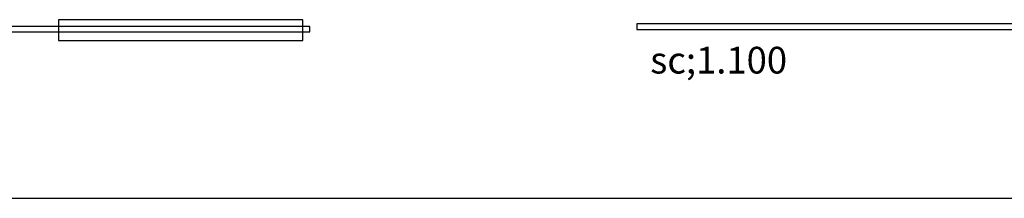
# Model space of a CAD drawing. Header units: inches. Extents: x 424 to 2043, y -237 to 445.
# Tile 120 of 256: x 676 to 768, y -42 to -26. Entities that reach past the tile are written whole.
import ezdxf

# ---------------------------------------------------------------- set-up
doc = ezdxf.new("R2010")
doc.units = ezdxf.units.IN
doc.header["$MEASUREMENT"] = 0
doc.styles.get("Standard").update_dxf_attribs({"font": 'arial.ttf'})

msp = doc.modelspace()

# ---------------------------------------------------------------- linework, layer by layer
msp.add_line((424.967, -42.442), (1092.4, -42.442))
at = {"lineweight": 25}
for points in [[(702.248, -25.722), (679.386, -25.722), (679.386, -27.68), (702.248, -27.68)], [(642.169, -26.872), (702.892, -26.872), (702.892, -26.346), (642.169, -26.346)], [(733.49, -26.627), (794.213, -26.627), (794.213, -26.101), (733.49, -26.101)]]:
    msp.add_lwpolyline(points, close=True, dxfattribs=at)

# ---------------------------------------------------------------- texts
at = {"lineweight": 25, "insert": (734.753, -28.262), "char_height": 2.5, "attachment_point": 1}
msp.add_mtext_dynamic_manual_height_columns('sc;1.100', width=10.75736, gutter_width=12.5, heights=[0], dxfattribs=at)

doc.saveas('drawing.dxf')
